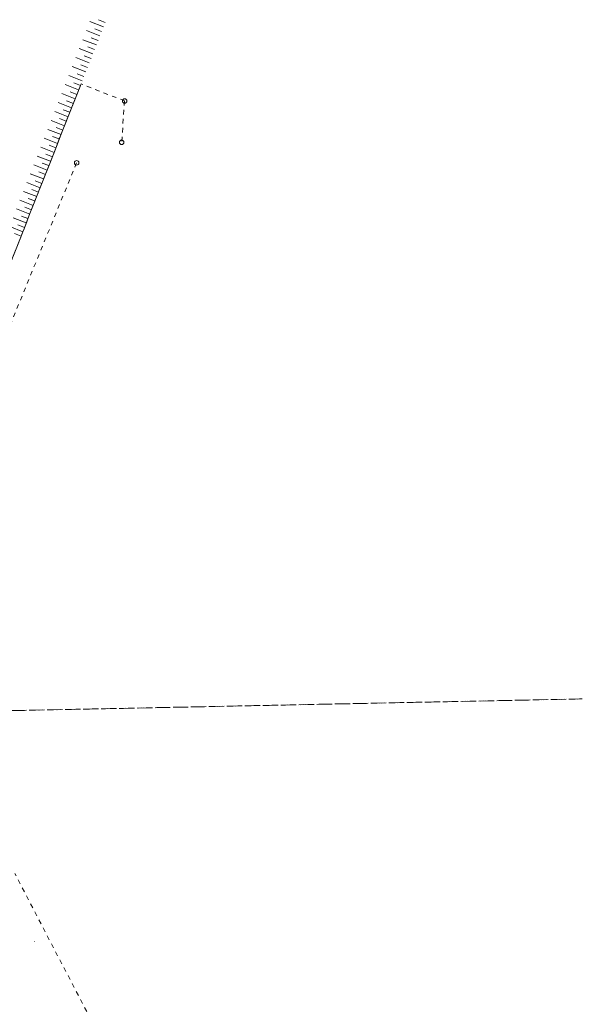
# Model space of a CAD drawing. Header units: metres. Extents: x 6541766 to 6542178, y 5894743 to 5895314.
# Tile 15 of 77: x 6541889 to 6541952, y 5894934 to 5895044. Entities that reach past the tile are written whole.
import ezdxf

# ---------------------------------------------------------------- set-up
doc = ezdxf.new("R2010")
doc.units = ezdxf.units.M
for name, pattern in [('0.5_0.5', [1, 0.5, -0.5]), ('egkk-500', [2, 1.5, -0.5]), ('egug-500', [1, 0.5, -0.5])]:
    doc.linetypes.add(name, pattern=pattern)
for name, color, linetype in [('000 Inne (niezydentyfikowane)', 7, 'Continuous'), ('217-kontur klasyfikacyjny', 7, 'Continuous'), ('218-kontur użytku gruntowego', 7, 'Continuous'), ('219-działka ewidencyjna', 7, 'Continuous')]:
    doc.layers.add(name, color=color, linetype=linetype)
doc.layers.add('IE - podklad', color=8, linetype='Continuous', lineweight=9)

# ---------------------------------------------------------------- blocks, each defined once
blk = doc.blocks.new('blok - podklad szary rfqfqw')
at = {"color": 8, "linetype": 'Continuous', "lineweight": 9}
for centre in [(6541900.71, 5895034.55), (6541900.38, 5895029.95), (6541895.38, 5895027.67)]:
    blk.add_circle(centre, 0.25, dxfattribs=at)
at = {"color": 8, "linetype": 'Continuous', "lineweight": 9, "extrusion": (0, 0, -1)}
for points in [[(-6541895.84, 5895036.42), (-6541895.84, 5895036.48), (-6541895.83, 5895036.45)], [(-6541895.84, 5895036.48), (-6541895.87, 5895036.41), (-6541895.87, 5895036.5)], [(-6541895.84, 5895036.48), (-6541895.84, 5895036.42), (-6541895.87, 5895036.41)], [(-6541895.87, 5895036.5), (-6541895.87, 5895036.41), (-6541895.9, 5895036.42)], [(-6541895.87, 5895036.5), (-6541895.9, 5895036.42), (-6541895.9, 5895036.48)], [(-6541895.9, 5895036.48), (-6541895.9, 5895036.42), (-6541895.92, 5895036.45)], [(-6541890.64, 5894941.1), (-6541890.65, 5894941.17), (-6541890.64, 5894941.14)], [(-6541890.65, 5894941.17), (-6541890.64, 5894941.1), (-6541890.67, 5894941.09)], [(-6541890.65, 5894941.17), (-6541890.67, 5894941.09), (-6541890.69, 5894941.17)], [(-6541890.69, 5894941.17), (-6541890.67, 5894941.09), (-6541890.71, 5894941.09)], [(-6541890.69, 5894941.17), (-6541890.71, 5894941.09), (-6541890.72, 5894941.16)], [(-6541890.72, 5894941.16), (-6541890.71, 5894941.09), (-6541890.72, 5894941.12)]]:
    blk.add_solid(points, dxfattribs=at)
at = {"layer": '000 Inne (niezydentyfikowane)', "color": 8, "linetype": 'Continuous', "lineweight": 9}
for p, q in [((6541898.36, 5895042.78), (6541896.85, 5895043.37)), ((6541898.56, 5895043.28), (6541897.81, 5895043.58)), ((6541897.96, 5895041.78), (6541896.46, 5895042.37)), ((6541898.16, 5895042.28), (6541897.41, 5895042.57)), ((6541897.57, 5895040.77), (6541896.07, 5895041.36)), ((6541897.37, 5895040.27), (6541896.62, 5895040.57)), ((6541897.77, 5895041.27), (6541897.01, 5895041.57)), ((6541897.18, 5895039.77), (6541895.67, 5895040.36)), ((6541896.98, 5895039.27), (6541896.23, 5895039.57)), ((6541896.78, 5895038.77), (6541895.28, 5895039.36)), ((6541896.59, 5895038.27), (6541895.84, 5895038.56)), ((6541896, 5895036.77), (6541894.5, 5895037.36)), ((6541896.39, 5895037.77), (6541894.89, 5895038.36)), ((6541896.19, 5895037.27), (6541895.44, 5895037.57)), ((6541895.6, 5895035.77), (6541894.11, 5895036.36)), ((6541895.8, 5895036.27), (6541895.05, 5895036.57)), ((6541895.21, 5895034.78), (6541893.72, 5895035.37)), ((6541895.41, 5895035.28), (6541894.66, 5895035.57)), ((6541894.82, 5895033.78), (6541893.33, 5895034.37)), ((6541895.02, 5895034.28), (6541894.27, 5895034.58)), ((6541894.43, 5895032.79), (6541892.94, 5895033.38)), ((6541894.63, 5895033.29), (6541893.88, 5895033.58)), ((6541894.04, 5895031.8), (6541892.55, 5895032.39)), ((6541894.23, 5895032.3), (6541893.49, 5895032.59)), ((6541893.65, 5895030.81), (6541892.16, 5895031.39)), ((6541893.84, 5895031.31), (6541893.1, 5895031.6)), ((6541893.26, 5895029.82), (6541891.78, 5895030.41)), ((6541893.07, 5895029.33), (6541892.33, 5895029.62)), ((6541893.45, 5895030.32), (6541892.71, 5895030.61)), ((6541892.87, 5895028.83), (6541891.39, 5895029.42)), ((6541892.68, 5895028.34), (6541891.94, 5895028.63)), ((6541892.1, 5895026.86), (6541890.62, 5895027.45)), ((6541892.48, 5895027.85), (6541891.01, 5895028.43)), ((6541892.29, 5895027.36), (6541891.55, 5895027.65)), ((6541891.71, 5895025.88), (6541890.23, 5895026.46)), ((6541891.9, 5895026.37), (6541891.16, 5895026.66)), ((6541891.32, 5895024.9), (6541889.85, 5895025.48)), ((6541891.52, 5895025.39), (6541890.78, 5895025.68)), ((6541890.94, 5895023.92), (6541889.47, 5895024.5)), ((6541891.13, 5895024.41), (6541890.39, 5895024.7)), ((6541890.55, 5895022.94), (6541889.08, 5895023.52)), ((6541890.74, 5895023.43), (6541890.01, 5895023.72)), ((6541890.17, 5895021.96), (6541888.7, 5895022.54)), ((6541890.36, 5895022.45), (6541889.63, 5895022.74)), ((6541889.78, 5895020.99), (6541888.32, 5895021.56)), ((6541889.97, 5895021.47), (6541889.24, 5895021.76)), ((6541889.4, 5895020.01), (6541887.94, 5895020.59)), ((6541889.21, 5895019.53), (6541888.48, 5895019.81)), ((6541889.59, 5895020.5), (6541888.86, 5895020.79))]:
    blk.add_line(p, q, dxfattribs=at)
at = {"layer": '217-kontur klasyfikacyjny', "color": 8, "linetype": 'egkk-500', "lineweight": 9}
for p, q in [((6541885.98, 5895011.33), (6541895.87, 5895036.45)), ((6541895.87, 5895036.45), (6541885.98, 5895011.33)), ((6541951.58, 5894968.09), (6541868.3, 5894966.38)), ((6541868.3, 5894966.38), (6541951.58, 5894968.09))]:
    blk.add_line(p, q, dxfattribs=at)
at = {"layer": '218-kontur użytku gruntowego', "color": 8, "linetype": 'egug-500', "lineweight": 9}
for p, q in [((6541885.98, 5895011.33), (6541895.87, 5895036.45)), ((6541895.87, 5895036.45), (6541885.98, 5895011.33)), ((6541951.58, 5894968.09), (6541868.3, 5894966.38)), ((6541868.3, 5894966.38), (6541951.58, 5894968.09))]:
    blk.add_line(p, q, dxfattribs=at)
at = {"layer": '219-działka ewidencyjna', "color": 8, "linetype": '0.5_0.5', "lineweight": 9}
for p, q in [((6541895.87, 5895036.45), (6541885.98, 5895011.33)), ((6541900.71, 5895034.55), (6541895.87, 5895036.45)), ((6541900.71, 5895034.55), (6541900.38, 5895029.95)), ((6541895.38, 5895027.67), (6541886.09, 5895005)), ((6541899.27, 5894928.02), (6541888.52, 5894948.67))]:
    blk.add_line(p, q, dxfattribs=at)

msp = doc.modelspace()

# ---------------------------------------------------------------- block references
at = {"layer": 'IE - podklad'}
msp.add_blockref('blok - podklad szary rfqfqw', (0, 0), dxfattribs=at)

doc.saveas('drawing.dxf')
